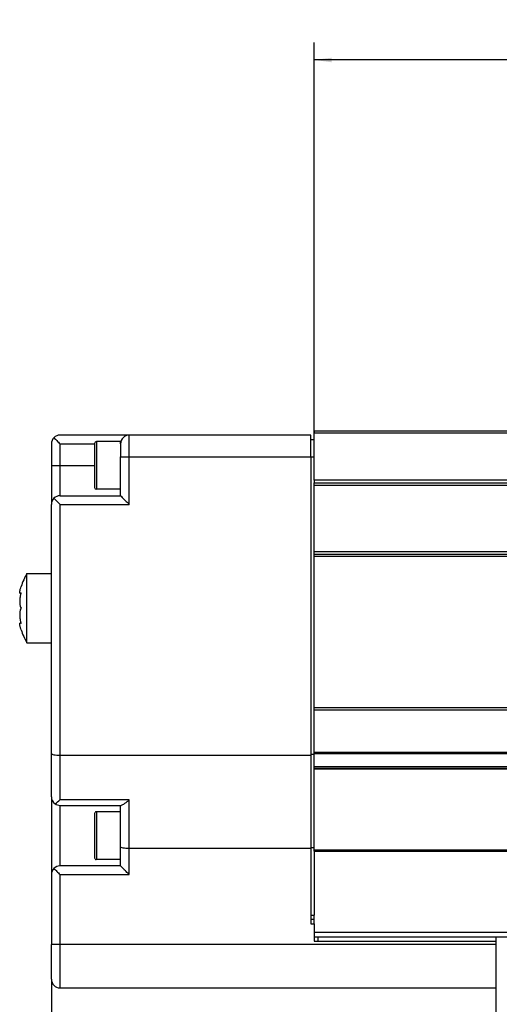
# Model space of a CAD drawing. Header units: inches. Extents: x -235 to 4016, y -109 to 485.
# Tile 5 of 29: x -104 to -49, y 191 to 305. Entities that reach past the tile are written whole.
import ezdxf

# ---------------------------------------------------------------- set-up
doc = ezdxf.new("R2010")
doc.units = ezdxf.units.IN
doc.layers.add('1', color=7, linetype='Continuous')
doc.styles.add('CONVERTER_11', font='txt.shx', dxfattribs={"width": 0.9})
doc.dimstyles.new('ME10_DIM_27', dxfattribs={"dimtxt": 2, "dimasz": 2, "dimexe": 2, "dimexo": 0, "dimgap": 2, "dimtad": 1, "dimdsep": 46, "dimtxsty": 'CONVERTER_11', "dimsah": 1, "dimcen": 0.09, "dimclrd": 2, "dimclre": 2, "dimclrt": 2, "dimadec": 0, "dimazin": 0, "dimtfac": 1, "dimtdec": 4, "dimtix": 1, "dimtmove": 0, "dimatfit": 3, "dimfxl": 1, "dimtolj": 1, "dimtzin": 0, "dimarcsym": 0})
doc.dimstyles.new('ME10_DIM_31', dxfattribs={"dimtxt": 2, "dimasz": 2, "dimexe": 2, "dimexo": 0, "dimgap": 2, "dimtad": 1, "dimdsep": 46, "dimtxsty": 'CONVERTER_11', "dimsah": 1, "dimcen": 0.09, "dimclrd": 2, "dimclre": 2, "dimclrt": 2, "dimadec": 0, "dimazin": 0, "dimtfac": 1, "dimtdec": 4, "dimtix": 1, "dimtmove": 0, "dimatfit": 3, "dimfxl": 1, "dimtolj": 1, "dimtzin": 0, "dimarcsym": 0})
doc.dimstyles.new('ME10_DIM_32', dxfattribs={"dimtxt": 2, "dimasz": 2, "dimexe": 2, "dimexo": 0, "dimgap": 2, "dimtad": 1, "dimdsep": 46, "dimtxsty": 'CONVERTER_11', "dimsah": 1, "dimcen": 0.09, "dimclrd": 2, "dimclre": 2, "dimclrt": 2, "dimadec": 0, "dimazin": 0, "dimtfac": 1, "dimtdec": 4, "dimtix": 1, "dimtmove": 0, "dimatfit": 3, "dimfxl": 1, "dimtolj": 1, "dimtzin": 0, "dimarcsym": 0})
doc.dimstyles.new('ME10_DIM_39', dxfattribs={"dimtxt": 2, "dimasz": 2, "dimexe": 2, "dimexo": 0, "dimgap": 2, "dimtad": 1, "dimdsep": 46, "dimtxsty": 'CONVERTER_11', "dimsah": 1, "dimcen": 0.09, "dimclrd": 2, "dimclre": 2, "dimclrt": 2, "dimadec": 0, "dimazin": 0, "dimtfac": 1, "dimtdec": 4, "dimtix": 1, "dimtmove": 0, "dimatfit": 3, "dimfxl": 1, "dimtolj": 1, "dimtzin": 0, "dimarcsym": 0})

# ---------------------------------------------------------------- blocks, each defined once
blk = doc.blocks.new('L-26_PERFIL__5', base_point=(-104.13, 192.82))
at = {"color": 7, "linetype": 'Continuous'}
for p, q in [((-91.47, 256.72), (-99.47, 256.72)), ((-70.47, 256.72), (-91.47, 256.72)), ((-91.47, 254.22), (-91.47, 256.72)), ((-70.47, 256.22), (-70.47, 256.72)), ((-70.47, 254.22), (-70.47, 256.22)), ((-70.47, 256.22), (-70.07, 256.22)), ((-70.07, 257.22), (260.69, 257.22)), ((-70.07, 257.22), (-70.07, 256.97)), ((-70.07, 256.97), (260.86, 256.97)), ((-70.07, 256.22), (-70.07, 256.97)), ((-70.07, 254.22), (-70.07, 256.22)), ((-100.47, 255.72), (-100.47, 253.22)), ((-99.47, 253.22), (-99.47, 255.72)), ((-99.47, 255.72), (-95.47, 255.72)), ((-95.47, 255.77), (-95.47, 253.22)), ((-95.27, 255.97), (-95.27, 253.22)), ((-92.47, 255.97), (-95.27, 255.97)), ((-92.47, 255.72), (-92.47, 255.97)), ((-92.47, 255.72), (-92.47, 254.22)), ((-92.47, 250.47), (-92.47, 254.22)), ((-91.47, 248.72), (-91.47, 254.22)), ((-91.47, 254.22), (-70.47, 254.22)), ((-70.47, 254.22), (-70.47, 219.81)), ((-70.47, 254.22), (-70.07, 254.22)), ((-70.07, 251.52), (-70.07, 254.22)), ((-100.47, 253.22), (-100.47, 248.72)), ((-99.47, 249.72), (-99.47, 253.22)), ((-99.47, 253.22), (-95.47, 253.22)), ((-95.47, 253.22), (-95.47, 250.67)), ((-92.47, 250.47), (-95.27, 250.47)), ((-92.47, 249.72), (-92.47, 250.47)), ((-55.58, 251.52), (-70.07, 251.52)), ((-70.07, 251.52), (-70.07, 251.22)), ((-70.07, 251.22), (4.43, 251.22)), ((-70.07, 250.92), (-70.07, 251.22)), ((-70.07, 243.22), (-70.07, 250.92)), ((-70.07, 250.92), (4.44, 250.92)), ((-52.87, 251.52), (-55.58, 251.52)), ((4.44, 251.52), (-52.87, 251.52)), ((-99.47, 249.72), (-92.47, 249.72)), ((-100.47, 240.72), (-100.47, 248.72)), ((-99.47, 219.72), (-99.47, 248.72)), ((-99.47, 248.72), (-91.47, 248.72)), ((262.03, 243.22), (-70.07, 243.22)), ((-70.07, 242.97), (-70.07, 243.22)), ((-70.07, 242.97), (262.19, 242.97)), ((-70.07, 242.72), (-70.07, 242.97)), ((-70.07, 242.72), (262.36, 242.72)), ((-70.07, 225.22), (-70.07, 242.72)), ((-103.3, 236.72), (-103.3, 240.72)), ((-103.3, 240.72), (-100.47, 240.72)), ((-100.47, 232.72), (-100.47, 240.72)), ((-103.99, 238.42), (-104.08, 238.42)), ((-103.3, 232.72), (-103.3, 236.72)), ((-103.99, 235.02), (-104.08, 235.02)), ((-103.3, 232.72), (-100.47, 232.72)), ((-100.47, 219.91), (-100.47, 232.72)), ((-70.07, 225.22), (262.03, 225.22)), ((-70.07, 224.97), (-70.07, 225.22)), ((-70.07, 224.97), (262.19, 224.97)), ((-70.07, 220.02), (-70.07, 224.97)), ((-100.47, 214.92), (-100.47, 219.91)), ((-99.47, 214.56), (-99.47, 219.72)), ((-99.47, 219.72), (-70.47, 219.72)), ((-70.47, 219.81), (-70.47, 219.72)), ((-70.07, 219.81), (-70.47, 219.81)), ((-70.47, 219.72), (-70.47, 209.01)), ((261.5, 220.02), (-70.07, 220.02)), ((-70.07, 219.93), (-70.07, 220.02)), ((-70.07, 219.93), (261.56, 219.93)), ((-70.07, 219.81), (-70.07, 219.93)), ((-70.07, 218.38), (-70.07, 219.81)), ((262.27, 218.38), (-70.07, 218.38)), ((-70.07, 218.22), (-70.07, 218.38)), ((-70.07, 218.22), (262.16, 218.22)), ((-70.07, 218.1), (-70.07, 218.22)), ((262.08, 218.1), (-70.07, 218.1)), ((-70.07, 209.01), (-70.07, 218.1)), ((-100.47, 214.92), (-100.47, 205.92)), ((-91.47, 214.56), (-99.47, 214.56)), ((-91.47, 208.92), (-91.47, 214.56)), ((-99.47, 206.92), (-99.47, 213.92)), ((-99.47, 213.92), (-92.47, 213.92)), ((-95.47, 212.97), (-95.47, 210.42)), ((-92.47, 213.17), (-95.27, 213.17)), ((-92.47, 213.92), (-92.4, 213.92)), ((-92.47, 213.17), (-92.47, 213.92)), ((-92.47, 209.11), (-92.47, 213.17)), ((-95.47, 210.42), (-95.47, 207.87)), ((-92.47, 207.67), (-92.47, 209.11)), ((-91.47, 205.92), (-91.47, 208.92)), ((-70.47, 208.92), (-91.47, 208.92)), ((-70.07, 209.01), (-70.47, 209.01)), ((-70.47, 209.01), (-70.47, 208.92)), ((-70.47, 208.92), (-70.47, 201.22)), ((-70.07, 208.72), (-70.07, 209.01)), ((261.02, 208.72), (-70.07, 208.72)), ((-70.07, 208.63), (-70.07, 208.72)), ((-70.07, 208.63), (261.09, 208.63)), ((-70.07, 208.63), (-70.07, 201.22)), ((-92.47, 207.67), (-95.27, 207.67)), ((-92.47, 206.92), (-92.47, 207.67)), ((-92.47, 206.92), (-99.47, 206.92)), ((-100.47, 205.92), (-100.47, 197.82)), ((-99.47, 197.82), (-99.47, 205.92)), ((-99.47, 205.92), (-91.47, 205.92)), ((-70.47, 201.22), (-70.07, 201.22)), ((-70.47, 201.22), (-70.47, 200.72)), ((-70.07, 200.72), (-70.47, 200.72)), ((-70.47, 200.72), (-70.47, 200.22)), ((-70.07, 200.72), (-70.07, 201.22)), ((-70.07, 200.22), (-70.07, 200.72)), ((-70.47, 200.22), (-70.07, 200.22)), ((-70.07, 200.22), (-70.07, 199.22)), ((261.49, 199.22), (-70.07, 199.22)), ((-70.07, 199.22), (-70.07, 198.72)), ((-70.07, 198.72), (-69.67, 198.72)), ((-70.07, 198.72), (-70.07, 198.22)), ((-70.07, 198.22), (-49.07, 198.22)), ((-69.67, 198.72), (-4.07, 198.73)), ((-69.67, 198.72), (-69.67, 198.22)), ((-49.07, 198.72), (-49.07, 198.22)), ((-49.07, 198.22), (-49.07, 197.82)), ((-100.47, 193.82), (-100.47, 197.82)), ((-49.07, 197.82), (-99.47, 197.82)), ((-49.07, 197.82), (-49.07, 192.82)), ((-99.47, 192.82), (-49.07, 192.82))]:
    blk.add_line(p, q, dxfattribs=at)
for centre, radius, start, end in [((-99.47, 255.72), 1, 135, 180), ((-99.47, 255.72), 1, 90, 135), ((-91.47, 255.72), 1, 90, 180), ((-95.27, 255.77), 0.2, 90, 180), ((-95.27, 250.67), 0.2, 180, 270), ((-99.47, 248.72), 1, 135, 180), ((-99.47, 248.72), 1, 90, 135), ((-96.37, 236.72), 8, 150, 161.79), ((-96.37, 236.72), 8, 198.21, 210), ((-99.47, 214.92), 1, 180, 235.6253), ((-102.83, 218.07), 4.86, 305.0428, 313.6536), ((-99.47, 214.92), 1, 235.6253, 270), ((-95.28, 212.97), 0.197, 89.0006, 180.9994), ((-95.28, 207.86), 0.197, 179.0006, 270.9994), ((-99.47, 205.92), 1, 135, 180), ((-99.47, 205.92), 1, 90, 135), ((-99.47, 193.82), 1, 180, 270)]:
    blk.add_arc(centre, radius, start, end, dxfattribs=at)
for points, knots in [([(-100.18, 256.43), (-100.07, 256.31), (-99.83, 256.08), (-99.6, 255.84), (-99.47, 255.72)], [0, 0, 0, 0, 0.476879, 1, 1, 1, 1]), ([(-92.47, 254.22), (-92.46, 254.22), (-92.44, 254.22), (-92.38, 254.22), (-92.3, 254.22), (-92.17, 254.22), (-92.01, 254.22), (-91.84, 254.22), (-91.66, 254.22), (-91.53, 254.22), (-91.47, 254.22)], [0, 0, 0, 0, 0.035106, 0.070212, 0.164184, 0.292893, 0.450991, 0.631905, 0.812634, 1, 1, 1, 1]), ([(-100.47, 253.22), (-100.46, 253.22), (-100.44, 253.22), (-100.38, 253.22), (-100.3, 253.22), (-100.17, 253.22), (-100.01, 253.22), (-99.84, 253.22), (-99.66, 253.22), (-99.53, 253.22), (-99.47, 253.22)], [0, 0, 0, 0, 0.035106, 0.070212, 0.164184, 0.292893, 0.450991, 0.631905, 0.812634, 1, 1, 1, 1]), ([(-95.27, 253.22), (-95.27, 253.05), (-95.27, 252.71), (-95.27, 252.21), (-95.27, 251.73), (-95.27, 251.3), (-95.27, 250.95), (-95.27, 250.72), (-95.27, 250.57), (-95.27, 250.5), (-95.27, 250.47)], [0, 0, 0, 0, 0.515255, 1.01226, 1.509776, 1.944544, 2.29763, 2.55, 2.652594, 2.75, 2.75, 2.75, 2.75]), ([(-99.47, 248.72), (-99.6, 248.84), (-99.83, 249.08), (-100.07, 249.31), (-100.18, 249.43)], [0, 0, 0, 0, 0.523121, 1, 1, 1, 1]), ([(-92.47, 249.72), (-92.45, 249.7), (-92.42, 249.66), (-92.33, 249.57), (-92.23, 249.47), (-92.09, 249.34), (-91.96, 249.21), (-91.8, 249.05), (-91.64, 248.88), (-91.53, 248.77), (-91.47, 248.72)], [0, 0, 0, 0, 0.075976, 0.151952, 0.390269, 0.508666, 0.720942, 0.945358, 1.177816, 1.414215, 1.414215, 1.414215, 1.414215]), ([(-104.08, 238.42), (-104.09, 238.43), (-104.13, 238.45), (-104.13, 238.57), (-104.11, 238.72), (-104.06, 238.95), (-104, 239.12), (-103.97, 239.22)], [0, 0, 0, 0, 0.0481247, 0.1341173, 0.3003401, 0.5366818, 0.8379627, 0.8379627, 0.8379627, 0.8379627]), ([(-103.97, 238.49), (-104.01, 238.37), (-104.06, 238.17), (-104.1, 237.89), (-104.12, 237.67), (-104.13, 237.47), (-104.13, 237.29), (-104.1, 237.11), (-104.07, 236.91), (-104.01, 236.79), (-103.97, 236.72)], [0, 0, 0, 0, 0.371116, 0.627918, 0.842107, 1.031167, 1.211112, 1.390875, 1.582497, 1.807667, 1.807667, 1.807667, 1.807667]), ([(-103.97, 238.49), (-103.99, 238.47), (-104.02, 238.44), (-104.06, 238.42), (-104.08, 238.42)], [0, 0, 0, 0, 0.0775571, 0.1255624, 0.1255624, 0.1255624, 0.1255624]), ([(-103.97, 236.72), (-104.01, 236.65), (-104.07, 236.53), (-104.1, 236.33), (-104.13, 236.15), (-104.13, 235.96), (-104.12, 235.77), (-104.1, 235.55), (-104.06, 235.27), (-104.01, 235.07), (-103.97, 234.95)], [0, 0, 0, 0, 0.225059, 0.416595, 0.59646, 0.7765, 0.965454, 1.179498, 1.436382, 1.807667, 1.807667, 1.807667, 1.807667]), ([(-103.97, 234.22), (-103.99, 234.28), (-104.03, 234.39), (-104.07, 234.53), (-104.09, 234.65), (-104.11, 234.75), (-104.12, 234.85), (-104.14, 234.96), (-104.09, 235.01), (-104.08, 235.02)], [0, 0, 0, 0, 0.2026884, 0.3428272, 0.4437705, 0.5487357, 0.6510544, 0.775689, 0.8379054, 0.8379054, 0.8379054, 0.8379054]), ([(-103.97, 234.95), (-103.99, 234.97), (-104.02, 235.01), (-104.06, 235.02), (-104.08, 235.02)], [0, 0, 0, 0, 0.0892346, 0.1292839, 0.1292839, 0.1292839, 0.1292839]), ([(-100.47, 219.91), (-100.45, 219.88), (-100.37, 219.8), (-100.14, 219.77), (-99.84, 219.72), (-99.6, 219.72), (-99.47, 219.72)], [0, 0, 0, 0, 0.103743, 0.325918, 0.652242, 1.038942, 1.038942, 1.038942, 1.038942]), ([(-91.47, 214.56), (-91.56, 214.48), (-91.73, 214.32), (-91.98, 214.13), (-92.2, 213.97), (-92.35, 213.93), (-92.4, 213.92)], [0, 0, 0, 0, 0.343916, 0.684762, 0.962689, 1.140148, 1.140148, 1.140148, 1.140148]), ([(-95.27, 213.17), (-95.27, 213.14), (-95.27, 213.07), (-95.27, 212.92), (-95.27, 212.69), (-95.27, 212.34), (-95.27, 211.91), (-95.27, 211.43), (-95.27, 210.93), (-95.27, 210.59), (-95.27, 210.42)], [0, 0, 0, 0, 0.096541, 0.193082, 0.451506, 0.805456, 1.240224, 1.73774, 2.234745, 2.75, 2.75, 2.75, 2.75]), ([(-95.27, 210.42), (-95.27, 210.25), (-95.27, 209.91), (-95.27, 209.41), (-95.27, 208.93), (-95.27, 208.5), (-95.27, 208.15), (-95.27, 207.92), (-95.27, 207.76), (-95.27, 207.7), (-95.27, 207.67)], [0, 0, 0, 0, 0.515255, 1.01226, 1.509776, 1.944544, 2.298494, 2.556918, 2.653459, 2.75, 2.75, 2.75, 2.75]), ([(-91.47, 208.92), (-91.6, 208.92), (-91.84, 208.92), (-92.14, 208.97), (-92.37, 209), (-92.45, 209.08), (-92.47, 209.11)], [0, 0, 0, 0, 0.386621, 0.712904, 0.935163, 1.03894, 1.03894, 1.03894, 1.03894]), ([(-100.18, 206.63), (-100.07, 206.51), (-99.83, 206.28), (-99.6, 206.04), (-99.47, 205.92)], [0, 0, 0, 0, 0.476879, 1, 1, 1, 1]), ([(-91.47, 205.92), (-91.53, 205.98), (-91.64, 206.09), (-91.82, 206.26), (-91.98, 206.42), (-92.13, 206.58), (-92.25, 206.7), (-92.35, 206.8), (-92.42, 206.87), (-92.46, 206.9), (-92.47, 206.92)], [0, 0, 0, 0, 0.242229, 0.480212, 0.742864, 0.925775, 1.119015, 1.273924, 1.34407, 1.414215, 1.414215, 1.414215, 1.414215]), ([(-99.47, 197.82), (-99.53, 197.82), (-99.66, 197.82), (-99.84, 197.82), (-100.01, 197.82), (-100.17, 197.82), (-100.3, 197.82), (-100.38, 197.82), (-100.44, 197.82), (-100.46, 197.82), (-100.47, 197.82)], [0, 0, 0, 0, 0.187366, 0.368095, 0.549009, 0.707107, 0.835816, 0.929788, 0.964894, 1, 1, 1, 1]), ([(-99.47, 192.82), (-99.47, 192.88), (-99.47, 192.99), (-99.47, 193.27), (-99.47, 193.7), (-99.47, 194.33), (-99.47, 195.11), (-99.47, 195.98), (-99.47, 196.89), (-99.47, 197.51), (-99.47, 197.82)], [0, 0, 0, 0, 0.175529, 0.351058, 0.820919, 1.464466, 2.254953, 3.159526, 4.063172, 5, 5, 5, 5])]:
    blk.add_open_spline(points, degree=3, knots=knots, dxfattribs=at)
blk = doc.blocks.new('L-28__7', base_point=(-104.13, 170.77))
blk.add_blockref('L-26_PERFIL__5', (-104.13, 192.82))
blk = doc.blocks.new('*D73')
at = {"layer": '1', "color": 2, "linetype": 'Continuous'}
for p, q in [((-69.67, 198.72), (120.63, 198.72)), ((118.63, 189.22), (118.63, 198.72)), ((40.93, 189.22), (120.63, 189.22)), ((118.63, 180.9), (118.63, 189.22))]:
    blk.add_line(p, q, dxfattribs=at)
at = {"layer": '1', "color": 2}
for points in [[(118.9, 196.72), (118.37, 196.72), (118.63, 198.72)], [(118.37, 191.22), (118.9, 191.22), (118.63, 189.22)]]:
    blk.add_solid(points, dxfattribs=at)
at = {"layer": '1', "color": 2, "insert": (116.63, 180.9), "char_height": 2, "attachment_point": 7, "rotation": 90, "line_spacing_factor": 0.60024, "style": 'CONVERTER_11'}
blk.add_mtext('9.5', dxfattribs=at)
blk = doc.blocks.new('*D77')
at = {"layer": '1', "color": 2, "linetype": 'Continuous'}
for p, q in [((-49.07, 192.82), (-49.07, 134.71)), ((-24.07, 171.27), (-24.07, 134.71)), ((-49.07, 136.71), (-24.07, 136.71))]:
    blk.add_line(p, q, dxfattribs=at)
at = {"layer": '1', "color": 2}
for points in [[(-47.07, 136.97), (-47.07, 136.44), (-49.07, 136.71)], [(-26.07, 136.44), (-26.07, 136.97), (-24.07, 136.71)]]:
    blk.add_solid(points, dxfattribs=at)
at = {"layer": '1', "color": 2, "insert": (-38.07, 138.71), "char_height": 2, "attachment_point": 7, "rotation": 0.0001, "line_spacing_factor": 0.60024, "style": 'CONVERTER_11'}
blk.add_mtext('25', dxfattribs=at)
blk = doc.blocks.new('*D78')
at = {"layer": '1', "color": 2, "linetype": 'Continuous'}
for p, q in [((-100.47, 193.82), (-100.47, 134.71)), ((-49.07, 192.82), (-49.07, 134.71)), ((-49.07, 136.71), (-100.47, 136.71))]:
    blk.add_line(p, q, dxfattribs=at)
at = {"layer": '1', "color": 2}
for points in [[(-98.47, 136.97), (-98.47, 136.44), (-100.47, 136.71)], [(-51.07, 136.44), (-51.07, 136.97), (-49.07, 136.71)]]:
    blk.add_solid(points, dxfattribs=at)
at = {"layer": '1', "color": 2, "insert": (-77.2, 138.71), "char_height": 2, "attachment_point": 7, "rotation": 0.0001, "line_spacing_factor": 0.60024, "style": 'CONVERTER_11'}
blk.add_mtext('51.5', dxfattribs=at)
blk = doc.blocks.new('*D85')
at = {"layer": '1', "color": 2, "linetype": 'Continuous'}
for p, q in [((-70.07, 256.22), (-70.07, 302.1)), ((8.43, 251.22), (8.43, 302.1)), ((8.43, 300.1), (-70.07, 300.1))]:
    blk.add_line(p, q, dxfattribs=at)
at = {"layer": '1', "color": 2}
for points in [[(-68.07, 300.36), (-68.07, 299.83), (-70.07, 300.1)], [(6.43, 299.83), (6.43, 300.36), (8.43, 300.1)]]:
    blk.add_solid(points, dxfattribs=at)
at = {"layer": '1', "color": 2, "insert": (-33.55, 302.1), "char_height": 2, "attachment_point": 7, "rotation": 0.0001, "line_spacing_factor": 0.60024, "style": 'CONVERTER_11'}
blk.add_mtext('78.5', dxfattribs=at)
blk = doc.blocks.new('A', base_point=(270.5, 214.12))
blk.add_blockref('L-28__7', (-104.134, 170.772))
at = {"layer": '1'}
for base, p1, p2, dimstyle, picture, middle in [((8.427, 300.098), (-70.073, 256.218), (8.427, 251.22), 'ME10_DIM_39', '*D85', (-30.823, 303.098)), ((-49.073, 136.707), (-24.075, 171.272), (-49.073, 192.818), 'ME10_DIM_31', '*D77', (-36.574, 139.707))]:
    dim = blk.add_linear_dim(base=base, p1=p1, p2=p2, dimstyle=dimstyle, dxfattribs=at)
    dim.commit()
    dim.dimension.update_dxf_attribs({"geometry": picture, "text_midpoint": middle, "text_rotation": 0.00014})
dim = blk.add_linear_dim(base=(118.632, 189.222), p1=(-69.673, 198.72), p2=(40.927, 189.222), angle=90, dimstyle='ME10_DIM_27', dxfattribs=at)
dim.commit()
dim.dimension.update_dxf_attribs({"geometry": '*D73', "text_midpoint": (115.632, 182.729), "text_rotation": 90})
dim = blk.add_linear_dim(base=(-49.073, 136.707), p1=(-100.473, 193.818), p2=(-49.073, 192.818), text='51.5', dimstyle='ME10_DIM_32', dxfattribs=at)
dim.commit()
dim.dimension.update_dxf_attribs({"geometry": '*D78', "text_midpoint": (-74.773, 139.707), "text_rotation": 0.00014})

msp = doc.modelspace()

# ---------------------------------------------------------------- block references
msp.add_blockref('A', (270.5, 214.12))

doc.saveas('drawing.dxf')
